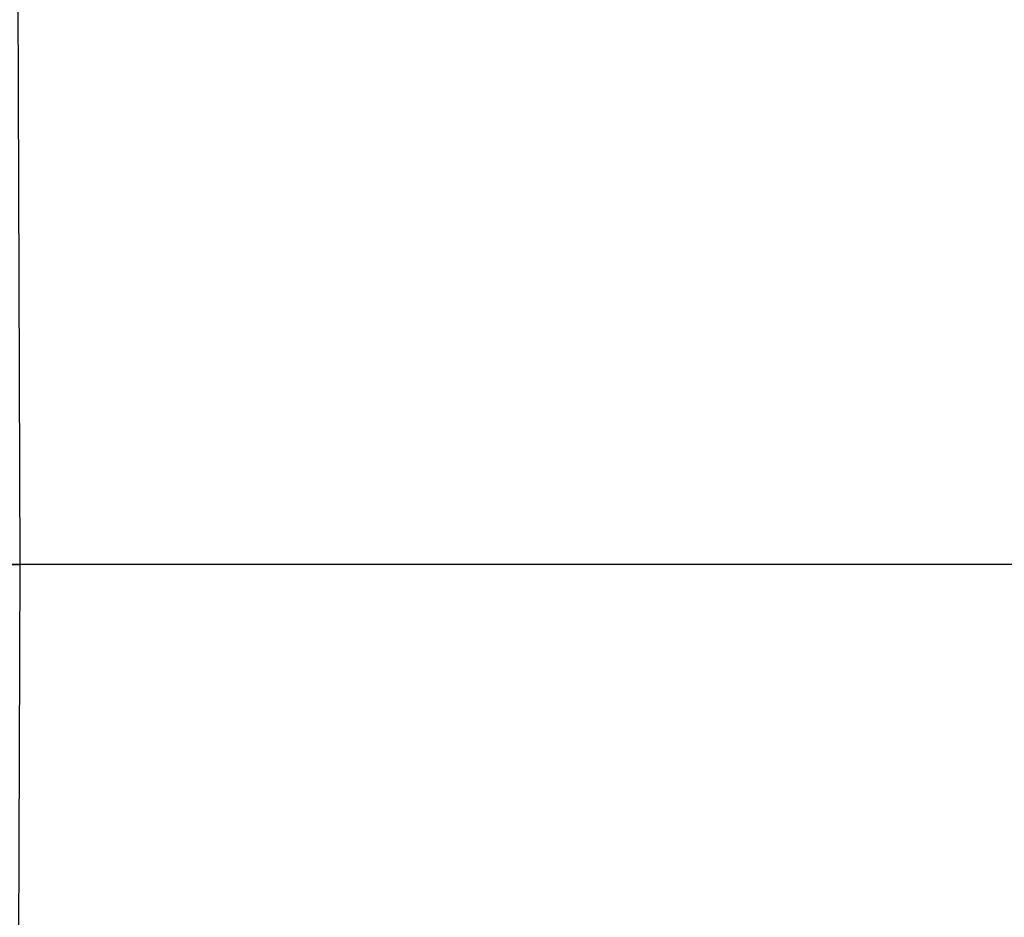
# Model space of a CAD drawing. Header units: millimetres. Extents: x -825 to -161, y -739 to 200.
# Tile 222 of 256: x -499.8548 to -499.8327, y -43.029 to -43.0089. Entities that reach past the tile are written whole.
import ezdxf

# ---------------------------------------------------------------- set-up
doc = ezdxf.new("R2010")
doc.units = ezdxf.units.MM
doc.header["$MEASUREMENT"] = 0
doc.layers.add('Default', color=7, linetype='Continuous', true_color=0x000000)

# ---------------------------------------------------------------- blocks, each defined once
blk = doc.blocks.new('M3X10MM')
at = {"layer": 'Default'}
for q in [(-2.4003, 0), (-2.468629, -1.031371)]:
    blk.add_line((-3.5, 0), q, dxfattribs=at)
at = {"layer": 'Default', "extrusion": (-7.98303e-16, 1, -8.38761e-48)}
blk.add_arc((0, 0), 3.5, 0, 180, dxfattribs=at)
at = {"layer": 'Default', "extrusion": (-7.98303e-16, 1, 1.53695e-47)}
blk.add_arc((0, 0), 3.5, 180, 0, dxfattribs=at)
at = {"layer": 'Default', "extrusion": (4.49733e-17, 1, 0)}
blk.add_arc((0, 0, -1.031371), 2.468629, 0, 180, dxfattribs=at)
at = {"layer": 'Default'}
blk.add_arc((-3.6, -2.162742), 1.6, 0, 45, dxfattribs=at)
at = {"layer": 'Default', "extrusion": (-4.49733e-17, 1, 0)}
blk.add_arc((0, 0, -1.031371), 2.468629, 180, 0, dxfattribs=at)
blk = doc.blocks.new('M_COVER_ASM')
at = {"layer": 'Default', "rotation": 180}
blk.add_blockref('M3X10MM', (133.550939, 12.220803, 32.04294), dxfattribs=at)

msp = doc.modelspace()

# ---------------------------------------------------------------- block references
at = {"layer": 'Default', "extrusion": (0, -1, 0), "xscale": 1.342608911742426, "yscale": 1.342608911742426, "zscale": 1.342608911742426, "rotation": 359.9998767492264}
msp.add_blockref('M_COVER_ASM', (-682.475903, 20.483796), dxfattribs=at)

doc.saveas('drawing.dxf')
